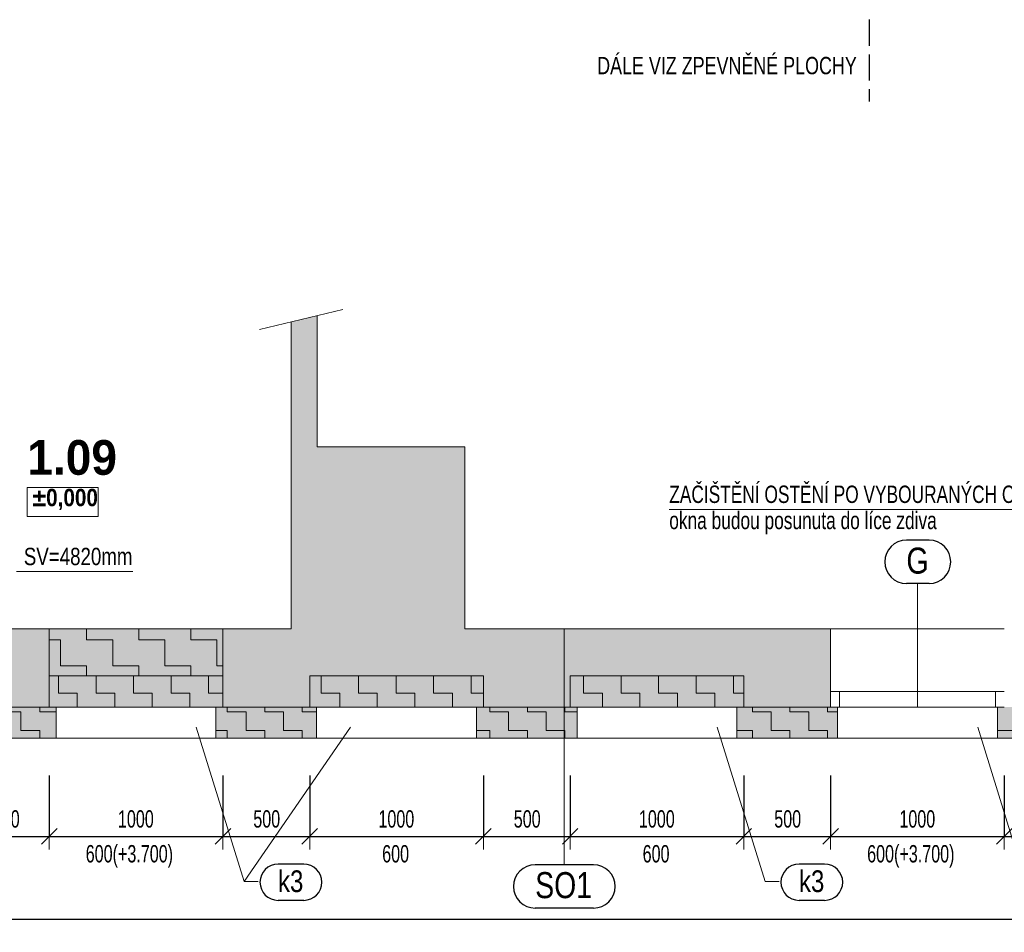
# Model space of a CAD drawing. Header units: millimetres. Extents: x -19372 to 59327, y -69634 to -42168.
# Tile 18 of 44: x 3665 to 9335, y -69634 to -64377. Entities that reach past the tile are written whole.
import ezdxf

# ---------------------------------------------------------------- set-up
doc = ezdxf.new("R2010")
doc.units = ezdxf.units.MM
doc.header["$PDMODE"] = 65
doc.linetypes.add('Carkovana 2x_1', pattern=[200, 150, -50])
for name, color, linetype, lineweight in [('XR$10$ZPEVNĚNÉ PLOCHY - ČÁRKOVANĚ_1', 7, 'Continuous', 25), ('XR$11$KONSTRUKCE NAD 1.NP_1', 7, 'Continuous', 25), ('XR$12$KONSTRUKCE NAD 1.NP - FILING_1', 7, 'Continuous', 25)]:
    doc.layers.add(name, color=color, linetype=linetype, lineweight=lineweight)
doc.styles.add('ARIAL', font='ARIAL.TTF')
doc.styles.add('Arial Black', font='Arial Black')
doc.styles.add('ARIALNARROW', font='ARIALN.TTF')
doc.dimstyles.new('DIMSTYLE_8', dxfattribs={"dimtxt": 100, "dimasz": 150, "dimexe": 0, "dimexo": 0, "dimgap": 50, "dimtad": 2, "dimdec": 0, "dimrnd": 5, "dimzin": 12, "dimdsep": 46, "dimtxsty": 'ARIALNARROW', "dimblk1": 'ALL_ML_STRICH', "dimblk2": 'ALL_ML_STRICH', "dimsah": 1, "dimcen": 0, "dimclrd": 6, "dimclre": 6, "dimclrt": 6, "dimadec": 0, "dimazin": 0, "dimtfac": 1, "dimtdec": 0, "dimtix": 1, "dimtmove": 2, "dimatfit": 3, "dimfxl": 0, "dimtzin": 0, "dimlwd": 0, "dimlwe": 13, "dimarcsym": 0})
pattern_1 = [(0, (216, 216), (108, 108), [108, -108]), (90, (216, 216), (-108, 108), [108, -108])]

# ---------------------------------------------------------------- blocks, each defined once
blk = doc.blocks.new('KOMPLEXNÍ OBJEKT_215')
at = {"layer": 'XR$11$KONSTRUKCE NAD 1.NP_1', "color": 7, "linetype": 'Continuous', "lineweight": 13}
for p, q in [((8334.7, -68336.7), (8374.7, -68336.7)), ((8374.7, -68336.7), (8374.7, -68516.7))]:
    blk.add_line(p, q, dxfattribs=at)
blk = doc.blocks.new('KOMPLEXNÍ OBJEKT_217')
at = {"layer": 'XR$11$KONSTRUKCE NAD 1.NP_1', "color": 7, "linetype": 'Continuous', "lineweight": 13}
for p, q in [((9334.7, -68336.7), (9294.7, -68336.7)), ((9294.7, -68336.7), (9294.7, -68516.7))]:
    blk.add_line(p, q, dxfattribs=at)
blk = doc.blocks.new('KOMPLEXNÍ OBJEKT_239')
at = {"layer": 'XR$11$KONSTRUKCE NAD 1.NP_1', "color": 7, "linetype": 'Continuous', "lineweight": 13}
for p, q in [((8334.7, -68336.7), (8374.7, -68336.7)), ((8374.7, -68336.7), (8374.7, -68516.7))]:
    blk.add_line(p, q, dxfattribs=at)
blk = doc.blocks.new('KOMPLEXNÍ OBJEKT_241')
at = {"layer": 'XR$11$KONSTRUKCE NAD 1.NP_1', "color": 7, "linetype": 'Continuous', "lineweight": 13}
for p, q in [((9334.7, -68336.7), (9294.7, -68336.7)), ((9294.7, -68336.7), (9294.7, -68516.7))]:
    blk.add_line(p, q, dxfattribs=at)
blk = doc.blocks.new('ALL_ML_STRICH')
at = {"color": 0, "linetype": 'ByBlock', "lineweight": -2}
for p, q in [((0, -0.5), (0, 0.5)), ((-1, 0), (0.5, 0)), ((-0.3, -0.3), (0.3, 0.3))]:
    blk.add_line(p, q, dxfattribs=at)
blk = doc.blocks.new('*D552')
at = {"layer": 'DEFPOINTS', "color": 6, "linetype": 'Continuous', "lineweight": 13}
for p in [(-11957.8, -68336.7), (17627.2, -68336.7), (-11957.8, -69559.5)]:
    blk.add_point(p, dxfattribs=at)
at = {"layer": 'XR$11$KONSTRUKCE NAD 1.NP_1', "color": 6, "linetype": 'Continuous', "lineweight": -2}
for p, q in [((-11957.8, -69290.7), (-11957.8, -69559.5)), ((17627.2, -69324), (17627.2, -69559.5)), ((-11957.8, -69559.5), (17627.2, -69559.5))]:
    blk.add_line(p, q, dxfattribs=at)
at = {"layer": 'XR$11$KONSTRUKCE NAD 1.NP_1', "color": 6, "linetype": 'Continuous', "lineweight": 13, "xscale": 150, "yscale": 150, "zscale": 150, "rotation": 180}
blk.add_blockref('ALL_ML_STRICH', (-11957.8, -69559.5), dxfattribs=at)
at = {"layer": 'XR$11$KONSTRUKCE NAD 1.NP_1', "color": 6, "linetype": 'Continuous', "lineweight": 13, "xscale": 150, "yscale": 150, "zscale": 150}
blk.add_blockref('ALL_ML_STRICH', (17627.2, -69559.5), dxfattribs=at)
at = {"layer": 'XR$11$KONSTRUKCE NAD 1.NP_1', "color": 6, "linetype": 'Continuous', "lineweight": 13, "insert": (2830, -69459.5), "char_height": 100, "width": 405.714, "attachment_point": 5, "style": 'ARIALNARROW'}
blk.add_mtext('\\W0.81;\\A1;{29585}', dxfattribs=at)
blk = doc.blocks.new('KOMPLEXNÍ OBJEKT_260')
at = {"layer": 'XR$11$KONSTRUKCE NAD 1.NP_1', "color": 7, "linetype": 'Continuous', "lineweight": 13}
for p, q in [((3834.7, -68336.7), (3874.7, -68336.7)), ((3874.7, -68336.7), (3874.7, -68516.7))]:
    blk.add_line(p, q, dxfattribs=at)
blk = doc.blocks.new('KOMPLEXNÍ OBJEKT_261')
at = {"layer": 'XR$11$KONSTRUKCE NAD 1.NP_1', "color": 7, "linetype": 'Continuous', "lineweight": 13}
for p, q in [((4834.7, -68336.7), (4794.7, -68336.7)), ((4794.7, -68336.7), (4794.7, -68516.7))]:
    blk.add_line(p, q, dxfattribs=at)
blk = doc.blocks.new('KOMPLEXNÍ OBJEKT_262')
at = {"layer": 'XR$11$KONSTRUKCE NAD 1.NP_1', "color": 7, "linetype": 'Continuous', "lineweight": 13}
for p, q in [((5334.7, -68336.7), (5374.7, -68336.7)), ((5374.7, -68336.7), (5374.7, -68516.7))]:
    blk.add_line(p, q, dxfattribs=at)
blk = doc.blocks.new('KOMPLEXNÍ OBJEKT_263')
at = {"layer": 'XR$11$KONSTRUKCE NAD 1.NP_1', "color": 7, "linetype": 'Continuous', "lineweight": 13}
for p, q in [((6334.7, -68336.7), (6294.7, -68336.7)), ((6294.7, -68336.7), (6294.7, -68516.7))]:
    blk.add_line(p, q, dxfattribs=at)
blk = doc.blocks.new('KOMPLEXNÍ OBJEKT_264')
at = {"layer": 'XR$11$KONSTRUKCE NAD 1.NP_1', "color": 7, "linetype": 'Continuous', "lineweight": 13}
for p, q in [((6834.7, -68336.7), (6874.7, -68336.7)), ((6874.7, -68336.7), (6874.7, -68516.7))]:
    blk.add_line(p, q, dxfattribs=at)
blk = doc.blocks.new('KOMPLEXNÍ OBJEKT_265')
at = {"layer": 'XR$11$KONSTRUKCE NAD 1.NP_1', "color": 7, "linetype": 'Continuous', "lineweight": 13}
for p, q in [((7834.7, -68336.7), (7794.7, -68336.7)), ((7794.7, -68336.7), (7794.7, -68516.7))]:
    blk.add_line(p, q, dxfattribs=at)
blk = doc.blocks.new('*D587')
at = {"layer": 'DEFPOINTS', "color": 6, "linetype": 'Continuous', "lineweight": 13}
for p in [(3334.7, -68336.7), (3834.7, -68336.7), (3334.7, -69081.9)]:
    blk.add_point(p, dxfattribs=at)
at = {"layer": 'XR$11$KONSTRUKCE NAD 1.NP_1', "color": 6, "linetype": 'Continuous', "lineweight": -2}
for p, q in [((3334.7, -68730.7), (3334.7, -69081.9)), ((3834.7, -68730.7), (3834.7, -69081.9)), ((3334.7, -69081.9), (3834.7, -69081.9))]:
    blk.add_line(p, q, dxfattribs=at)
at = {"layer": 'XR$11$KONSTRUKCE NAD 1.NP_1', "color": 6, "linetype": 'Continuous', "lineweight": 13, "xscale": 150, "yscale": 150, "zscale": 150, "rotation": 180}
blk.add_blockref('ALL_ML_STRICH', (3334.7, -69081.9), dxfattribs=at)
at = {"layer": 'XR$11$KONSTRUKCE NAD 1.NP_1', "color": 6, "linetype": 'Continuous', "lineweight": 13, "xscale": 150, "yscale": 150, "zscale": 150}
blk.add_blockref('ALL_ML_STRICH', (3834.7, -69081.9), dxfattribs=at)
at = {"layer": 'XR$11$KONSTRUKCE NAD 1.NP_1', "color": 6, "linetype": 'Continuous', "lineweight": 13, "insert": (3587.2, -68981.9), "char_height": 100, "width": 243.429, "attachment_point": 5, "style": 'ARIALNARROW'}
blk.add_mtext('\\W0.81;\\A1;{500}', dxfattribs=at)
blk = doc.blocks.new('*D588')
at = {"layer": 'DEFPOINTS', "color": 6, "linetype": 'Continuous', "lineweight": 13}
for p in [(3834.7, -68336.7), (4834.7, -68336.7), (3834.7, -69081.9)]:
    blk.add_point(p, dxfattribs=at)
at = {"layer": 'XR$11$KONSTRUKCE NAD 1.NP_1', "color": 6, "linetype": 'Continuous', "lineweight": -2}
for p, q in [((3834.7, -68730.7), (3834.7, -69081.9)), ((4834.7, -68730.7), (4834.7, -69081.9)), ((3834.7, -69081.9), (4834.7, -69081.9))]:
    blk.add_line(p, q, dxfattribs=at)
at = {"layer": 'XR$11$KONSTRUKCE NAD 1.NP_1', "color": 6, "linetype": 'Continuous', "lineweight": 13, "xscale": 150, "yscale": 150, "zscale": 150, "rotation": 180}
blk.add_blockref('ALL_ML_STRICH', (3834.7, -69081.9), dxfattribs=at)
at = {"layer": 'XR$11$KONSTRUKCE NAD 1.NP_1', "color": 6, "linetype": 'Continuous', "lineweight": 13, "xscale": 150, "yscale": 150, "zscale": 150}
blk.add_blockref('ALL_ML_STRICH', (4834.7, -69081.9), dxfattribs=at)
at = {"layer": 'XR$11$KONSTRUKCE NAD 1.NP_1', "color": 6, "linetype": 'Continuous', "lineweight": 13, "insert": (4333.6, -68981.9), "char_height": 100, "width": 324.571, "attachment_point": 5, "style": 'ARIALNARROW'}
blk.add_mtext('\\W0.81;\\A1;{1000}', dxfattribs=at)
at = {"layer": 'XR$11$KONSTRUKCE NAD 1.NP_1', "color": 6, "linetype": 'Continuous', "lineweight": 13, "insert": (4044.8, -69131.9), "char_height": 100, "width": 5, "attachment_point": 1, "line_spacing_factor": 0.60241, "style": 'ARIALNARROW'}
blk.add_mtext('\\W0.81;600(+3.700)', dxfattribs=at)
blk = doc.blocks.new('*D589')
at = {"layer": 'DEFPOINTS', "color": 6, "linetype": 'Continuous', "lineweight": 13}
for p in [(5334.7, -68156.7), (4834.7, -68336.7), (4834.7, -69081.9)]:
    blk.add_point(p, dxfattribs=at)
at = {"layer": 'XR$11$KONSTRUKCE NAD 1.NP_1', "color": 6, "linetype": 'Continuous', "lineweight": -2}
for p, q in [((4834.7, -68730.7), (4834.7, -69081.9)), ((5334.7, -68730.7), (5334.7, -69081.9)), ((4834.7, -69081.9), (5334.7, -69081.9))]:
    blk.add_line(p, q, dxfattribs=at)
at = {"layer": 'XR$11$KONSTRUKCE NAD 1.NP_1', "color": 6, "linetype": 'Continuous', "lineweight": 13, "xscale": 150, "yscale": 150, "zscale": 150, "rotation": 180}
blk.add_blockref('ALL_ML_STRICH', (4834.7, -69081.9), dxfattribs=at)
at = {"layer": 'XR$11$KONSTRUKCE NAD 1.NP_1', "color": 6, "linetype": 'Continuous', "lineweight": 13, "xscale": 150, "yscale": 150, "zscale": 150}
blk.add_blockref('ALL_ML_STRICH', (5334.7, -69081.9), dxfattribs=at)
at = {"layer": 'XR$11$KONSTRUKCE NAD 1.NP_1', "color": 6, "linetype": 'Continuous', "lineweight": 13, "insert": (5087.2, -68981.9), "char_height": 100, "width": 243.429, "attachment_point": 5, "style": 'ARIALNARROW'}
blk.add_mtext('\\W0.81;\\A1;{500}', dxfattribs=at)
blk = doc.blocks.new('*D590')
at = {"layer": 'DEFPOINTS', "color": 6, "linetype": 'Continuous', "lineweight": 13}
for p in [(5334.7, -68156.7), (6334.7, -68156.7), (5334.7, -69081.9)]:
    blk.add_point(p, dxfattribs=at)
at = {"layer": 'XR$11$KONSTRUKCE NAD 1.NP_1', "color": 6, "linetype": 'Continuous', "lineweight": -2}
for p, q in [((5334.7, -68730.7), (5334.7, -69081.9)), ((6334.7, -68730.7), (6334.7, -69081.9)), ((5334.7, -69081.9), (6334.7, -69081.9))]:
    blk.add_line(p, q, dxfattribs=at)
at = {"layer": 'XR$11$KONSTRUKCE NAD 1.NP_1', "color": 6, "linetype": 'Continuous', "lineweight": 13, "xscale": 150, "yscale": 150, "zscale": 150, "rotation": 180}
blk.add_blockref('ALL_ML_STRICH', (5334.7, -69081.9), dxfattribs=at)
at = {"layer": 'XR$11$KONSTRUKCE NAD 1.NP_1', "color": 6, "linetype": 'Continuous', "lineweight": 13, "xscale": 150, "yscale": 150, "zscale": 150}
blk.add_blockref('ALL_ML_STRICH', (6334.7, -69081.9), dxfattribs=at)
at = {"layer": 'XR$11$KONSTRUKCE NAD 1.NP_1', "color": 6, "linetype": 'Continuous', "lineweight": 13, "insert": (5833.6, -68981.9), "char_height": 100, "width": 324.571, "attachment_point": 5, "style": 'ARIALNARROW'}
blk.add_mtext('\\W0.81;\\A1;{1000}', dxfattribs=at)
at = {"layer": 'XR$11$KONSTRUKCE NAD 1.NP_1', "color": 6, "linetype": 'Continuous', "lineweight": 13, "insert": (5752, -69131.9), "char_height": 100, "width": 5, "attachment_point": 1, "line_spacing_factor": 0.60241, "style": 'ARIALNARROW'}
blk.add_mtext('\\W0.81;600', dxfattribs=at)
blk = doc.blocks.new('*D591')
at = {"layer": 'DEFPOINTS', "color": 6, "linetype": 'Continuous', "lineweight": 13}
for p in [(6334.7, -68156.7), (6834.7, -68156.7), (6334.7, -69081.9)]:
    blk.add_point(p, dxfattribs=at)
at = {"layer": 'XR$11$KONSTRUKCE NAD 1.NP_1', "color": 6, "linetype": 'Continuous', "lineweight": -2}
for p, q in [((6334.7, -68730.7), (6334.7, -69081.9)), ((6834.7, -68730.7), (6834.7, -69081.9)), ((6334.7, -69081.9), (6834.7, -69081.9))]:
    blk.add_line(p, q, dxfattribs=at)
at = {"layer": 'XR$11$KONSTRUKCE NAD 1.NP_1', "color": 6, "linetype": 'Continuous', "lineweight": 13, "xscale": 150, "yscale": 150, "zscale": 150, "rotation": 180}
blk.add_blockref('ALL_ML_STRICH', (6334.7, -69081.9), dxfattribs=at)
at = {"layer": 'XR$11$KONSTRUKCE NAD 1.NP_1', "color": 6, "linetype": 'Continuous', "lineweight": 13, "xscale": 150, "yscale": 150, "zscale": 150}
blk.add_blockref('ALL_ML_STRICH', (6834.7, -69081.9), dxfattribs=at)
at = {"layer": 'XR$11$KONSTRUKCE NAD 1.NP_1', "color": 6, "linetype": 'Continuous', "lineweight": 13, "insert": (6587.2, -68981.9), "char_height": 100, "width": 243.429, "attachment_point": 5, "style": 'ARIALNARROW'}
blk.add_mtext('\\W0.81;\\A1;{500}', dxfattribs=at)
blk = doc.blocks.new('*D592')
at = {"layer": 'DEFPOINTS', "color": 6, "linetype": 'Continuous', "lineweight": 13}
for p in [(6834.7, -68156.7), (7834.7, -68156.7), (6834.7, -69081.9)]:
    blk.add_point(p, dxfattribs=at)
at = {"layer": 'XR$11$KONSTRUKCE NAD 1.NP_1', "color": 6, "linetype": 'Continuous', "lineweight": -2}
for p, q in [((6834.7, -68730.7), (6834.7, -69081.9)), ((7834.7, -68730.7), (7834.7, -69081.9)), ((6834.7, -69081.9), (7834.7, -69081.9))]:
    blk.add_line(p, q, dxfattribs=at)
at = {"layer": 'XR$11$KONSTRUKCE NAD 1.NP_1', "color": 6, "linetype": 'Continuous', "lineweight": 13, "xscale": 150, "yscale": 150, "zscale": 150, "rotation": 180}
blk.add_blockref('ALL_ML_STRICH', (6834.7, -69081.9), dxfattribs=at)
at = {"layer": 'XR$11$KONSTRUKCE NAD 1.NP_1', "color": 6, "linetype": 'Continuous', "lineweight": 13, "xscale": 150, "yscale": 150, "zscale": 150}
blk.add_blockref('ALL_ML_STRICH', (7834.7, -69081.9), dxfattribs=at)
at = {"layer": 'XR$11$KONSTRUKCE NAD 1.NP_1', "color": 6, "linetype": 'Continuous', "lineweight": 13, "insert": (7333.6, -68981.9), "char_height": 100, "width": 324.571, "attachment_point": 5, "style": 'ARIALNARROW'}
blk.add_mtext('\\W0.81;\\A1;{1000}', dxfattribs=at)
at = {"layer": 'XR$11$KONSTRUKCE NAD 1.NP_1', "color": 6, "linetype": 'Continuous', "lineweight": 13, "insert": (7252, -69131.9), "char_height": 100, "width": 5, "attachment_point": 1, "line_spacing_factor": 0.60241, "style": 'ARIALNARROW'}
blk.add_mtext('\\W0.81;600', dxfattribs=at)
blk = doc.blocks.new('*D593')
at = {"layer": 'DEFPOINTS', "color": 6, "linetype": 'Continuous', "lineweight": 13}
for p in [(7834.7, -68156.7), (8334.7, -68336.7), (7834.7, -69081.9)]:
    blk.add_point(p, dxfattribs=at)
at = {"layer": 'XR$11$KONSTRUKCE NAD 1.NP_1', "color": 6, "linetype": 'Continuous', "lineweight": -2}
for p, q in [((7834.7, -68730.7), (7834.7, -69081.9)), ((8334.7, -68730.7), (8334.7, -69081.9)), ((7834.7, -69081.9), (8334.7, -69081.9))]:
    blk.add_line(p, q, dxfattribs=at)
at = {"layer": 'XR$11$KONSTRUKCE NAD 1.NP_1', "color": 6, "linetype": 'Continuous', "lineweight": 13, "xscale": 150, "yscale": 150, "zscale": 150, "rotation": 180}
blk.add_blockref('ALL_ML_STRICH', (7834.7, -69081.9), dxfattribs=at)
at = {"layer": 'XR$11$KONSTRUKCE NAD 1.NP_1', "color": 6, "linetype": 'Continuous', "lineweight": 13, "xscale": 150, "yscale": 150, "zscale": 150}
blk.add_blockref('ALL_ML_STRICH', (8334.7, -69081.9), dxfattribs=at)
at = {"layer": 'XR$11$KONSTRUKCE NAD 1.NP_1', "color": 6, "linetype": 'Continuous', "lineweight": 13, "insert": (8087.2, -68981.9), "char_height": 100, "width": 243.429, "attachment_point": 5, "style": 'ARIALNARROW'}
blk.add_mtext('\\W0.81;\\A1;{500}', dxfattribs=at)
blk = doc.blocks.new('*D594')
at = {"layer": 'DEFPOINTS', "color": 6, "linetype": 'Continuous', "lineweight": 13}
for p in [(8334.7, -68336.7), (9334.7, -68336.7), (8334.7, -69081.9)]:
    blk.add_point(p, dxfattribs=at)
at = {"layer": 'XR$11$KONSTRUKCE NAD 1.NP_1', "color": 6, "linetype": 'Continuous', "lineweight": -2}
for p, q in [((8334.7, -68730.7), (8334.7, -69081.9)), ((9334.7, -68730.7), (9334.7, -69081.9)), ((8334.7, -69081.9), (9334.7, -69081.9))]:
    blk.add_line(p, q, dxfattribs=at)
at = {"layer": 'XR$11$KONSTRUKCE NAD 1.NP_1', "color": 6, "linetype": 'Continuous', "lineweight": 13, "xscale": 150, "yscale": 150, "zscale": 150, "rotation": 180}
blk.add_blockref('ALL_ML_STRICH', (8334.7, -69081.9), dxfattribs=at)
at = {"layer": 'XR$11$KONSTRUKCE NAD 1.NP_1', "color": 6, "linetype": 'Continuous', "lineweight": 13, "xscale": 150, "yscale": 150, "zscale": 150}
blk.add_blockref('ALL_ML_STRICH', (9334.7, -69081.9), dxfattribs=at)
at = {"layer": 'XR$11$KONSTRUKCE NAD 1.NP_1', "color": 6, "linetype": 'Continuous', "lineweight": 13, "insert": (8833.6, -68981.9), "char_height": 100, "width": 324.571, "attachment_point": 5, "style": 'ARIALNARROW'}
blk.add_mtext('\\W0.81;\\A1;{1000}', dxfattribs=at)
at = {"layer": 'XR$11$KONSTRUKCE NAD 1.NP_1', "color": 6, "linetype": 'Continuous', "lineweight": 13, "insert": (8544.8, -69131.9), "char_height": 100, "width": 5, "attachment_point": 1, "line_spacing_factor": 0.60241, "style": 'ARIALNARROW'}
blk.add_mtext('\\W0.81;600(+3.700)', dxfattribs=at)
blk = doc.blocks.new('*D595')
at = {"layer": 'DEFPOINTS', "color": 6, "linetype": 'Continuous', "lineweight": 13}
for p in [(9334.7, -68336.7), (9834.7, -68336.7), (9334.7, -69081.9)]:
    blk.add_point(p, dxfattribs=at)
at = {"layer": 'XR$11$KONSTRUKCE NAD 1.NP_1', "color": 6, "linetype": 'Continuous', "lineweight": -2}
for p, q in [((9334.7, -68730.7), (9334.7, -69081.9)), ((9834.7, -68730.7), (9834.7, -69081.9)), ((9334.7, -69081.9), (9834.7, -69081.9))]:
    blk.add_line(p, q, dxfattribs=at)
at = {"layer": 'XR$11$KONSTRUKCE NAD 1.NP_1', "color": 6, "linetype": 'Continuous', "lineweight": 13, "xscale": 150, "yscale": 150, "zscale": 150, "rotation": 180}
blk.add_blockref('ALL_ML_STRICH', (9334.7, -69081.9), dxfattribs=at)
at = {"layer": 'XR$11$KONSTRUKCE NAD 1.NP_1', "color": 6, "linetype": 'Continuous', "lineweight": 13, "xscale": 150, "yscale": 150, "zscale": 150}
blk.add_blockref('ALL_ML_STRICH', (9834.7, -69081.9), dxfattribs=at)
at = {"layer": 'XR$11$KONSTRUKCE NAD 1.NP_1', "color": 6, "linetype": 'Continuous', "lineweight": 13, "insert": (9587.2, -68981.9), "char_height": 100, "width": 243.429, "attachment_point": 5, "style": 'ARIALNARROW'}
blk.add_mtext('\\W0.81;\\A1;{500}', dxfattribs=at)

msp = doc.modelspace()

# ---------------------------------------------------------------- hatches: boundary and pattern name
at = {"layer": 'XR$12$KONSTRUKCE NAD 1.NP - FILING_1', "linetype": 'Continuous', "lineweight": 13}
for points in [[(8334.7, -68336.7), (8334.7, -67886.7), (6227.2, -67886.7), (6227.2, -66836.7), (5377.2, -66836.7), (5377.2, -66082.6), (5227.2, -66118.5), (5227.2, -67886.7), (4834.7, -67886.7), (4834.7, -68336.7), (5334.7, -68336.7), (5334.7, -68156.7), (6334.7, -68156.7), (6334.7, -68336.7), (6834.7, -68336.7), (6834.7, -68156.7), (7834.7, -68156.7), (7834.7, -68336.7)], [(3334.7, -68336.7), (3834.7, -68336.7), (3834.7, -67886.7), (3334.7, -67886.7)]]:
    msp.add_hatch(color=254, dxfattribs=at).paths.add_polyline_path(points)
for points in [[(3834.7, -68156.7), (4834.7, -68156.7), (4834.7, -67886.7), (3834.7, -67886.7)], [(4834.7, -68336.7), (4834.7, -68156.7), (3834.7, -68156.7), (3834.7, -68336.7)], [(6334.7, -68336.7), (6334.7, -68156.7), (5334.7, -68156.7), (5334.7, -68336.7)], [(7834.7, -68336.7), (7834.7, -68156.7), (6834.7, -68156.7), (6834.7, -68336.7)], [(3294.7, -68336.7), (3294.7, -68516.7), (3874.7, -68516.7), (3874.7, -68336.7)], [(4794.7, -68516.7), (5374.7, -68516.7), (5374.7, -68336.7), (4794.7, -68336.7)], [(6874.7, -68516.7), (6874.7, -68336.7), (6294.7, -68336.7), (6294.7, -68516.7)], [(8374.7, -68516.7), (8374.7, -68336.7), (7794.7, -68336.7), (7794.7, -68516.7)], [(9874.7, -68336.7), (9294.7, -68336.7), (9294.7, -68516.7), (9874.7, -68516.7)]]:
    msp.add_hatch(color=11, dxfattribs=at).paths.add_polyline_path(points, flags=0)
h = msp.add_hatch(dxfattribs=at)
h.set_pattern_fill('VZOR', scale=150, style=0, pattern_type=2)
h.set_pattern_definition([(0, (300, 300), (150, 150), [150, -150]), (90, (300, 300), (-150, 150), [150, -150])])
h.paths.add_polyline_path([(3834.7, -68156.7), (4834.7, -68156.7), (4834.7, -67886.7), (3834.7, -67886.7)], flags=0)
h = msp.add_hatch(dxfattribs=at)
h.set_pattern_fill('VZOR', scale=108, style=0, pattern_type=2)
h.set_pattern_definition(pattern_1)
h.paths.add_polyline_path([(4834.7, -68336.7), (4834.7, -68156.7), (3834.7, -68156.7), (3834.7, -68336.7)], flags=0)
h = msp.add_hatch(dxfattribs=at)
h.set_pattern_fill('VZOR', scale=108, style=0, pattern_type=2)
h.set_pattern_definition(pattern_1)
h.paths.add_polyline_path([(6334.7, -68336.7), (6334.7, -68156.7), (5334.7, -68156.7), (5334.7, -68336.7)], flags=0)
h = msp.add_hatch(dxfattribs=at)
h.set_pattern_fill('VZOR', scale=108, style=0, pattern_type=2)
h.set_pattern_definition(pattern_1)
h.paths.add_polyline_path([(7834.7, -68336.7), (7834.7, -68156.7), (6834.7, -68156.7), (6834.7, -68336.7)], flags=0)
h = msp.add_hatch(dxfattribs=at)
h.set_pattern_fill('VZOR', scale=108, style=0, pattern_type=2)
h.set_pattern_definition(pattern_1)
h.paths.add_polyline_path([(3294.7, -68336.7), (3294.7, -68516.7), (3874.7, -68516.7), (3874.7, -68336.7)], flags=0)
h = msp.add_hatch(dxfattribs=at)
h.set_pattern_fill('VZOR', scale=108, style=0, pattern_type=2)
h.set_pattern_definition(pattern_1)
h.paths.add_polyline_path([(4794.7, -68516.7), (5374.7, -68516.7), (5374.7, -68336.7), (4794.7, -68336.7)], flags=0)
h = msp.add_hatch(dxfattribs=at)
h.set_pattern_fill('VZOR', scale=108, style=0, pattern_type=2)
h.set_pattern_definition(pattern_1)
h.paths.add_polyline_path([(6874.7, -68516.7), (6874.7, -68336.7), (6294.7, -68336.7), (6294.7, -68516.7)], flags=0)
h = msp.add_hatch(dxfattribs=at)
h.set_pattern_fill('VZOR', scale=108, style=0, pattern_type=2)
h.set_pattern_definition(pattern_1)
h.paths.add_polyline_path([(8374.7, -68516.7), (8374.7, -68336.7), (7794.7, -68336.7), (7794.7, -68516.7)], flags=0)
h = msp.add_hatch(dxfattribs=at)
h.set_pattern_fill('VZOR', scale=108, style=0, pattern_type=2)
h.set_pattern_definition(pattern_1)
h.paths.add_polyline_path([(9874.7, -68336.7), (9294.7, -68336.7), (9294.7, -68516.7), (9874.7, -68516.7)], flags=0)

# ---------------------------------------------------------------- linework, layer by layer
at = {"layer": 'XR$10$ZPEVNĚNÉ PLOCHY - ČÁRKOVANĚ_1', "color": 204, "linetype": 'Carkovana 2x_1', "lineweight": 25}
msp.add_line((8557.2, -57776.7), (8557.2, -64848.3), dxfattribs=at)
at = {"layer": 'XR$11$KONSTRUKCE NAD 1.NP_1', "color": 8, "linetype": 'Continuous', "lineweight": 13}
for p, q in [((5525.7, -66047.2), (5046.2, -66161.7)), ((5525.7, -66047.2), (5046.2, -66161.7)), ((3834.7, -67886.7), (4834.7, -67886.7)), ((3834.7, -67886.7), (4834.7, -67886.7)), ((8334.7, -67886.7), (9334.7, -67886.7)), ((8334.7, -67886.7), (9334.7, -67886.7)), ((3834.7, -68336.7), (4834.7, -68336.7)), ((3834.7, -68336.7), (4834.7, -68336.7))]:
    msp.add_line(p, q, dxfattribs=at)
at = {"layer": 'XR$11$KONSTRUKCE NAD 1.NP_1', "color": 8, "linetype": 'Continuous', "lineweight": 18}
for p, q in [((5377.2, -66082.6), (5377.2, -66836.7)), ((5377.2, -66082.6), (5377.2, -66836.7)), ((5227.2, -67886.7), (5227.2, -66118.5)), ((5227.2, -67886.7), (5227.2, -66118.5)), ((5377.2, -66836.7), (6227.2, -66836.7)), ((5377.2, -66836.7), (6227.2, -66836.7)), ((6227.2, -66836.7), (6227.2, -67886.7)), ((6227.2, -66836.7), (6227.2, -67886.7)), ((3834.7, -67886.7), (3334.7, -67886.7)), ((3834.7, -67886.7), (3334.7, -67886.7)), ((3834.7, -67886.7), (3834.7, -68336.7)), ((3834.7, -67886.7), (3834.7, -68336.7)), ((4834.7, -67886.7), (4834.7, -68336.7)), ((5227.2, -67886.7), (4834.7, -67886.7)), ((4834.7, -67886.7), (4834.7, -68336.7)), ((5227.2, -67886.7), (4834.7, -67886.7)), ((8334.7, -67886.7), (6227.2, -67886.7)), ((8334.7, -67886.7), (6227.2, -67886.7)), ((8334.7, -67886.7), (8334.7, -68336.7)), ((8334.7, -67886.7), (8334.7, -68336.7)), ((3834.7, -68156.7), (4834.7, -68156.7)), ((3834.7, -68156.7), (3834.7, -68336.7)), ((3834.7, -68156.7), (3834.7, -68336.7)), ((4834.7, -68156.7), (4834.7, -68336.7)), ((4834.7, -68156.7), (4834.7, -68336.7)), ((5334.7, -68156.7), (6334.7, -68156.7)), ((5334.7, -68156.7), (5334.7, -68336.7)), ((5334.7, -68156.7), (5334.7, -68336.7)), ((6334.7, -68156.7), (6334.7, -68336.7)), ((6334.7, -68156.7), (6334.7, -68336.7)), ((6834.7, -68156.7), (7834.7, -68156.7)), ((6834.7, -68156.7), (6834.7, -68336.7)), ((6834.7, -68156.7), (6834.7, -68336.7)), ((7834.7, -68156.7), (7834.7, -68336.7)), ((7834.7, -68156.7), (7834.7, -68336.7)), ((3834.7, -68336.7), (3334.7, -68336.7)), ((3834.7, -68336.7), (3334.7, -68336.7)), ((8334.7, -68336.7), (4834.7, -68336.7)), ((8334.7, -68336.7), (4834.7, -68336.7))]:
    msp.add_line(p, q, dxfattribs=at)
at = {"layer": 'XR$11$KONSTRUKCE NAD 1.NP_1', "color": 7, "linetype": 'Continuous', "lineweight": 13}
for p, q in [((9536.4, -67197.7), (7405.3, -67197.7)), ((3834.7, -68336.7), (4834.7, -68336.7)), ((5334.7, -68336.7), (6334.7, -68336.7)), ((6834.7, -68336.7), (7834.7, -68336.7)), ((3294.7, -68516.7), (3874.7, -68516.7)), ((3874.7, -68516.7), (4794.7, -68516.7)), ((3874.7, -68516.7), (4794.7, -68516.7)), ((4794.7, -68516.7), (5374.7, -68516.7)), ((5374.7, -68516.7), (6294.7, -68516.7)), ((5374.7, -68516.7), (6294.7, -68516.7)), ((6294.7, -68516.7), (6874.7, -68516.7)), ((6874.7, -68516.7), (7794.7, -68516.7)), ((6874.7, -68516.7), (7794.7, -68516.7)), ((7794.7, -68516.7), (8374.7, -68516.7)), ((8374.7, -68516.7), (9294.7, -68516.7)), ((8374.7, -68516.7), (9294.7, -68516.7)), ((9294.7, -68516.7), (9874.7, -68516.7)), ((9294.7, -68516.7), (9874.7, -68516.7))]:
    msp.add_line(p, q, dxfattribs=at)
at = {"layer": 'XR$11$KONSTRUKCE NAD 1.NP_1', "color": 3, "linetype": 'Continuous', "lineweight": 25}
for p, q in [((8901, -67375.3), (8770.7, -67375.3)), ((8901, -67625.3), (8770.7, -67625.3)), ((5300, -69242), (5152.5, -69242)), ((6968.8, -69244.8), (6633.4, -69244.8)), ((8300, -69242), (8152.5, -69242)), ((5300, -69450.3), (5152.5, -69450.3)), ((8300, -69450.3), (8152.5, -69450.3)), ((6968.8, -69494.8), (6633.4, -69494.8))]:
    msp.add_line(p, q, dxfattribs=at)
at = {"layer": 'XR$11$KONSTRUKCE NAD 1.NP_1', "color": 6, "linetype": 'Continuous', "lineweight": 13}
msp.add_line((4316.1, -67556.7), (3646.1, -67556.7), dxfattribs=at)
at = {"layer": 'XR$11$KONSTRUKCE NAD 1.NP_1', "color": 3, "linetype": 'Continuous', "lineweight": 13}
for p, q in [((8834.7, -67625.3), (8834.7, -68336.7)), ((6800.4, -69244.8), (6800.4, -67886.7)), ((4957.3, -69342), (4681.4, -68452.6)), ((4957.3, -69342), (5569.8, -68452.7)), ((7957.3, -69342), (7681.4, -68452.6)), ((9457.3, -69342), (9181.4, -68452.6)), ((5037.3, -69342), (4957.3, -69342)), ((8037.3, -69342), (7957.3, -69342))]:
    msp.add_line(p, q, dxfattribs=at)
at = {"layer": 'XR$11$KONSTRUKCE NAD 1.NP_1', "color": 132, "linetype": 'Continuous', "lineweight": 13}
for p, q in [((8334.7, -68246.7), (9334.7, -68246.7)), ((8334.7, -68246.7), (9334.7, -68246.7)), ((8384.7, -68246.7), (8384.7, -68336.7)), ((8384.7, -68246.7), (8384.7, -68336.7)), ((9284.7, -68246.7), (9284.7, -68336.7)), ((9284.7, -68246.7), (9284.7, -68336.7)), ((8334.7, -68336.7), (9334.7, -68336.7)), ((8334.7, -68336.7), (9334.7, -68336.7))]:
    msp.add_line(p, q, dxfattribs=at)
at = {"layer": 'XR$11$KONSTRUKCE NAD 1.NP_1', "color": 6, "linetype": 'Continuous', "lineweight": 13}
msp.add_lwpolyline([(3708.3, -67238.9), (4115.9, -67238.9), (4115.9, -67072.2), (3708.3, -67072.2), (3708.3, -67238.9)], dxfattribs=at)
at = {"layer": 'XR$11$KONSTRUKCE NAD 1.NP_1', "color": 3, "linetype": 'Continuous', "lineweight": 25}
for centre, radius, start, end in [((8770.7, -67500.3), 125, 90, 270), ((8901, -67500.3), 125, 270, 90), ((5152.5, -69346.2), 104.2, 90, 270), ((5300, -69346.2), 104.2, 270, 90), ((6633.4, -69369.8), 125, 90, 270), ((6968.8, -69369.8), 125, 270, 90), ((8152.5, -69346.2), 104.2, 90, 270), ((8300, -69346.2), 104.2, 270, 90)]:
    msp.add_arc(centre, radius, start, end, dxfattribs=at)

# ---------------------------------------------------------------- block references
at = {"layer": 'XR$11$KONSTRUKCE NAD 1.NP_1', "color": 7, "linetype": 'Continuous', "lineweight": 13}
for name in ['KOMPLEXNÍ OBJEKT_260', 'KOMPLEXNÍ OBJEKT_261', 'KOMPLEXNÍ OBJEKT_262', 'KOMPLEXNÍ OBJEKT_263', 'KOMPLEXNÍ OBJEKT_264', 'KOMPLEXNÍ OBJEKT_265', 'KOMPLEXNÍ OBJEKT_215', 'KOMPLEXNÍ OBJEKT_239', 'KOMPLEXNÍ OBJEKT_217', 'KOMPLEXNÍ OBJEKT_241']:
    msp.add_blockref(name, (0, 0), dxfattribs=at)

# ---------------------------------------------------------------- texts
at = {"layer": 'XR$10$ZPEVNĚNÉ PLOCHY - ČÁRKOVANĚ_1', "color": 204, "linetype": 'Continuous', "lineweight": 18, "insert": (8485.2, -64692.7), "char_height": 100, "width": 1538.249, "attachment_point": 9, "style": 'ARIALNARROW'}
msp.add_mtext('\\W0.90;DÁLE VIZ ZPEVNĚNÉ PLOCHY', dxfattribs=at)
at = {"layer": 'XR$11$KONSTRUKCE NAD 1.NP_1', "color": 7, "linetype": 'Continuous', "lineweight": 35, "insert": (3708.3, -66798.9), "char_height": 200, "width": 627.778, "attachment_point": 1, "style": 'Arial Black'}
msp.add_mtext('\\W0.83;1.09', dxfattribs=at)
at = {"layer": 'XR$11$KONSTRUKCE NAD 1.NP_1', "color": 7, "linetype": 'Continuous', "lineweight": 13, "insert": (7405.3, -67061), "char_height": 100, "width": 2398.383, "attachment_point": 1, "line_spacing_factor": 0.903614, "style": 'ARIALNARROW'}
msp.add_mtext('\\W0.87;ZAČIŠTĚNÍ OSTĚNÍ PO VYBOURANÝCH OKNECH\\Pokna budou posunuta do líce zdiva', dxfattribs=at)
at = {"layer": 'XR$11$KONSTRUKCE NAD 1.NP_1', "color": 6, "linetype": 'Continuous', "lineweight": 13, "insert": (3737.2, -67202.2), "char_height": 100, "width": 430.643, "attachment_point": 7, "style": 'ARIALNARROW'}
msp.add_mtext('\\W1.04;\\fArial Narrow|i0|b1|c0|p0;±0,000', dxfattribs=at)
at = {"layer": 'XR$11$KONSTRUKCE NAD 1.NP_1', "color": 6, "linetype": 'Continuous', "lineweight": 18, "insert": (4001.3, -67470), "char_height": 100, "width": 676.724, "attachment_point": 5, "style": 'ARIALNARROW'}
msp.add_mtext('\\W0.94;SV=4820mm', dxfattribs=at)
at = {"layer": 'XR$11$KONSTRUKCE NAD 1.NP_1', "color": 3, "linetype": 'Continuous', "lineweight": 25, "attachment_point": 7, "style": 'ARIAL'}
for s, insert, char_height, width in [('\\W0.79;G', (8770.7, -67570.3), 150, 189.658), ('\\W0.79;k3', (5152.5, -69404.5), 125, 197.111), ('\\W0.78;SO1', (6633.4, -69439.8), 150, 393.631), ('\\W0.79;k3', (8152.5, -69404.5), 125, 197.111)]:
    msp.add_mtext(s, dxfattribs=dict(at, insert=insert, char_height=char_height, width=width))

# ---------------------------------------------------------------- dimensions: what is measured, and where the dimension line sits
at = {"layer": 'XR$11$KONSTRUKCE NAD 1.NP_1', "color": 6, "linetype": 'Continuous', "lineweight": 13}
for base, p1, p2, picture, middle in [((5334.7, -69081.9), (4834.7, -68730.7), (5334.7, -68730.7), '*D589', (5087.2, -68981.9)), ((6834.7, -69081.9), (6334.7, -68730.7), (6834.7, -68730.7), '*D591', (6587.2, -68981.9)), ((8334.7, -69081.9), (7834.7, -68730.7), (8334.7, -68730.7), '*D593', (8087.2, -68981.9)), ((17627.2, -69559.5), (-11957.8, -69290.7), (17627.2, -69324), '*D552', (2830, -69459.5)), ((3834.7, -69081.9), (3334.7, -68730.7), (3834.7, -68730.7), '*D587', (3587.2, -68981.9)), ((9834.7, -69081.9), (9334.7, -68730.7), (9834.7, -68730.7), '*D595', (9587.2, -68981.9))]:
    dim = msp.add_linear_dim(base=base, p1=p1, p2=p2, dimstyle='DIMSTYLE_8', override={"dimpost": '<>', "dimclrd": 6, "dimclre": 6, "dimclrt": 6, "dimlwd": 0, "dimlwe": 13}, dxfattribs=at)
    dim.commit()
    dim.dimension.update_dxf_attribs({"geometry": picture, "text_midpoint": middle, "dimtype": 160})
for base, p1, p2, text, picture, middle in [((6334.7, -69081.9), (5334.7, -68730.7), (6334.7, -68730.7), '<>\\X\\W0.81;600', '*D590', (5833.6, -68981.9)), ((7834.7, -69081.9), (6834.7, -68730.7), (7834.7, -68730.7), '<>\\X\\W0.81;600', '*D592', (7333.6, -68981.9)), ((4834.7, -69081.9), (3834.7, -68730.7), (4834.7, -68730.7), '<>\\X\\W0.81;600(+3.700)', '*D588', (4333.6, -68981.9)), ((9334.7, -69081.9), (8334.7, -68730.7), (9334.7, -68730.7), '<>\\X\\W0.81;600(+3.700)', '*D594', (8833.6, -68981.9))]:
    dim = msp.add_linear_dim(base=base, p1=p1, p2=p2, text=text, dimstyle='DIMSTYLE_8', override={"dimpost": '<>', "dimclrd": 6, "dimclre": 6, "dimclrt": 6, "dimlwd": 0, "dimlwe": 13}, dxfattribs=at)
    dim.commit()
    dim.dimension.update_dxf_attribs({"geometry": picture, "text_midpoint": middle, "dimtype": 160})

doc.saveas('drawing.dxf')
